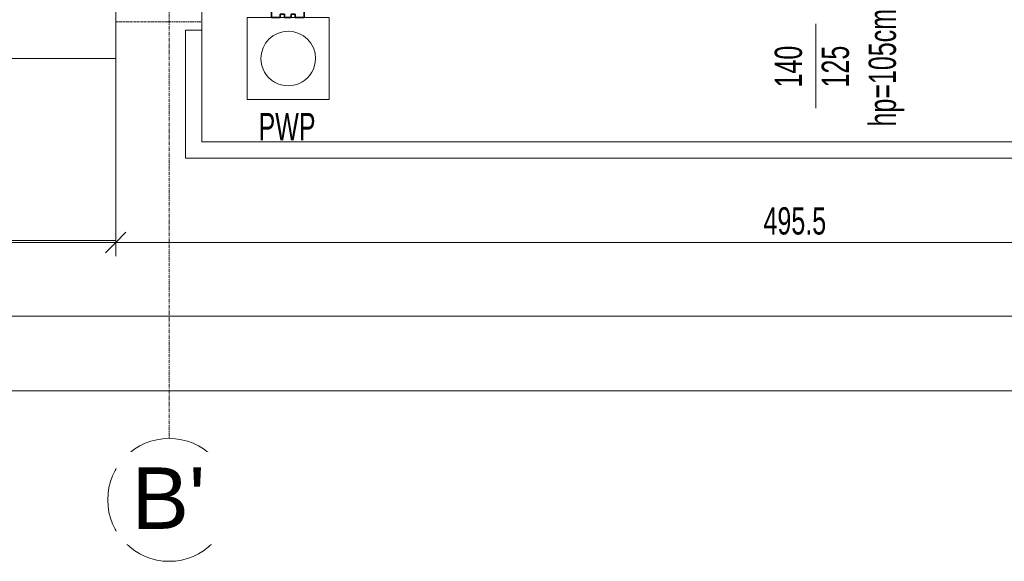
# Model space of a CAD drawing. Header units: centimetres. Extents: x 376 to 6517, y 1901 to 66534.
# Tile 68 of 115: x 2410 to 2770, y 65304 to 65502. Entities that reach past the tile are written whole.
import ezdxf

# ---------------------------------------------------------------- set-up
doc = ezdxf.new("R2010")
doc.units = ezdxf.units.CM
doc.linetypes.add('__FK_przerywana', pattern=[0.32004, 0.16002, -0.16002])
doc.linetypes.add('Linia siatki', pattern=[2.2225, 1.27, -0.3175, 0.3175, -0.3175])
for name, color, linetype, lineweight in [('A-ANNO-DIMS', 7, 'Continuous', 5), ('A-ANNO-DIMS-50', 7, 'Continuous', 5), ('A-DETL-MBND', 7, 'Continuous', 5), ('A-FLOR', 7, 'Continuous', 5), ('A-FLOR-LEVL', 7, 'Continuous', 5), ('A-GLAZ-IDEN', 7, 'Continuous', 5), ('A-WALL', 7, 'Continuous', 35), ('Ochrona przeciwpożarowa', 7, 'Continuous', 5), ('Oznaczenia ochrony przeciwpożarowej', 7, 'Continuous', 5), ('S-GRID', 7, 'Continuous', 5), ('S-GRID-IDEN', 7, 'Continuous', 5)]:
    doc.layers.add(name, color=color, linetype=linetype, lineweight=lineweight)
doc.styles.add('Arial Narrow_1', font='ARIALN.TTF', dxfattribs={"width": 0.8, "height": 10})
doc.styles.add('Arial_2', font='arial.ttf', dxfattribs={"height": 22.5})
doc.dimstyles.new('standard_wielkość_otworów', dxfattribs={"dimscale": 30.48, "dimtxt": 10.23431, "dimasz": 0.246063, "dimexe": 0.164042, "dimexo": 0.0625, "dimgap": 0, "dimtad": 1, "dimdec": 1, "dimrnd": 0.5, "dimdsep": 46, "dimtxsty": 'Arial Narrow_1', "dimblk1": 'OBLIQUE', "dimblk2": 'OBLIQUE', "dimsah": 1, "dimcen": 0.09, "dimazin": 0, "dimtfac": 1, "dimtdec": 4, "dimtix": 1, "dimtmove": 0, "dimatfit": 3, "dimfxl": 0.164042, "dimfxlon": 1, "dimtvp": 1, "dimtolj": 1, "dimtzin": 0, "dimarcsym": 2})

# ---------------------------------------------------------------- blocks, each defined once
blk = doc.blocks.new('PWP - Typ 1-8810169-__-00_00 Przyziemie PB')
at = {"layer": 'Ochrona przeciwpożarowa', "color": 1, "true_color": 0xff0000}
for p, q in [((-44.66, 23.4), (-44.66, 53.4)), ((-44.66, 53.4), (-14.66, 53.4)), ((-14.66, 53.4), (-14.66, 23.4)), ((-35.5, 23.4), (-44.66, 23.4)), ((-32.24, 23.4), (-30.72, 23.4)), ((-28.24, 23.4), (-26.74, 23.4)), ((-14.66, 23.4), (-23.5, 23.4))]:
    blk.add_line(p, q, dxfattribs=at)
at = {"layer": 'Ochrona przeciwpożarowa', "lineweight": 35}
for p, q in [((-32.24, 23.4), (-35.5, 23.4)), ((-35.5, 23.4), (-35.5, 18.4)), ((-32.24, 22.17), (-32.24, 23.4)), ((-30.72, 22.17), (-32.24, 22.17)), ((-28.24, 23.4), (-30.72, 23.4)), ((-30.72, 23.4), (-30.72, 22.17)), ((-28.24, 22.17), (-28.24, 23.4)), ((-26.74, 22.17), (-28.24, 22.17)), ((-23.5, 23.4), (-26.74, 23.4)), ((-26.74, 23.4), (-26.74, 22.17)), ((-23.5, 18.4), (-23.5, 23.4)), ((-35.5, 18.4), (-23.5, 18.4))]:
    blk.add_line(p, q, dxfattribs=at)
at = {"layer": 'Ochrona przeciwpożarowa', "color": 1, "true_color": 0xff0000}
for start, end in [(360, 180), (180, 0)]:
    blk.add_arc((-29.66, 38.4), 10, start, end, dxfattribs=at)
blk = doc.blocks.new('DIMBLOCK7-__-00_00 Przyziemie PB')
at = {"layer": 'A-ANNO-DIMS-50', "color": 250, "true_color": 0x303030}
for p, q in [((1836.05, 65393.66), (1836.05, 65398.66)), ((2920.95, 65393.66), (2920.95, 65398.66)), ((1836.05, 65393.66), (1839.8, 65397.41)), ((2920.95, 65393.66), (2924.7, 65397.41)), ((1836.05, 65393.66), (1832.3, 65389.91)), ((1836.05, 65393.66), (2920.95, 65393.66)), ((1836.05, 65393.66), (1836.05, 65388.66)), ((2920.95, 65393.66), (2917.2, 65389.91)), ((2920.95, 65393.66), (2920.95, 65388.66))]:
    blk.add_line(p, q, dxfattribs=at)
at = {"layer": 'A-ANNO-DIMS-50', "color": 0, "insert": (2369.07, 65406.58), "char_height": 10, "width": 22.613, "attachment_point": 1, "line_spacing_factor": 0.974696, "style": 'Arial Narrow_1'}
blk.add_mtext('1085', dxfattribs=at)
blk = doc.blocks.new('_Oblique')
at = {"color": 0, "linetype": 'ByBlock', "lineweight": -2}
blk.add_line((-0.5, -0.5), (0.5, 0.5), dxfattribs=at)
blk = doc.blocks.new('DIMBLOCK9-__-00_00 Przyziemie PB')
at = {"layer": 'A-ANNO-DIMS-50', "color": 250, "true_color": 0x303030}
for p, q in [((1816.5, 65366.41), (1816.5, 65371.41)), ((1816.5, 65366.41), (1820.25, 65370.16)), ((2940.5, 65366.41), (2940.5, 65371.41)), ((2940.5, 65366.41), (2944.25, 65370.16)), ((1816.5, 65366.41), (1812.75, 65362.66)), ((1816.5, 65366.41), (2940.5, 65366.41)), ((1816.5, 65366.41), (1816.5, 65361.41)), ((2940.5, 65366.41), (2936.75, 65362.66)), ((2940.5, 65366.41), (2940.5, 65361.41))]:
    blk.add_line(p, q, dxfattribs=at)
at = {"layer": 'A-ANNO-DIMS-50', "color": 0, "insert": (2369.07, 65379.33), "char_height": 10, "width": 22.613, "attachment_point": 1, "line_spacing_factor": 0.974696, "style": 'Arial Narrow_1'}
blk.add_mtext('1124', dxfattribs=at)
blk = doc.blocks.new('DIMBLOCK30-__-00_00 Przyziemie PB')
at = {"layer": 'A-ANNO-DIMS-50', "color": 250, "true_color": 0x303030}
for p, q in [((2199.15, 65420.67), (2199.15, 65425.67)), ((2199.15, 65420.67), (2202.9, 65424.42)), ((2444.85, 65420.67), (2444.85, 65425.67)), ((2444.85, 65420.67), (2448.6, 65424.42)), ((2199.15, 65420.67), (2195.4, 65416.92)), ((2199.15, 65420.67), (2444.85, 65420.67)), ((2199.15, 65420.67), (2199.15, 65415.67)), ((2444.85, 65420.67), (2441.1, 65416.92)), ((2444.85, 65420.67), (2444.85, 65415.67))]:
    blk.add_line(p, q, dxfattribs=at)
at = {"layer": 'A-ANNO-DIMS-50', "color": 0, "insert": (2311.36, 65433.6), "char_height": 10, "width": 25.537, "attachment_point": 1, "line_spacing_factor": 0.974696, "style": 'Arial Narrow_1'}
blk.add_mtext('245.5', dxfattribs=at)
blk = doc.blocks.new('DIMBLOCK31-__-00_00 Przyziemie PB')
at = {"layer": 'A-ANNO-DIMS-50', "color": 250, "true_color": 0x303030}
for p, q in [((2444.85, 65420.67), (2444.85, 65425.67)), ((2444.85, 65420.67), (2448.6, 65424.42)), ((2940.5, 65420.67), (2940.5, 65425.67)), ((2940.5, 65420.67), (2944.25, 65424.42)), ((2444.85, 65420.67), (2441.1, 65416.92)), ((2444.85, 65420.67), (2940.5, 65420.67)), ((2444.85, 65420.67), (2444.85, 65415.67)), ((2940.5, 65420.67), (2936.75, 65416.92)), ((2940.5, 65420.67), (2940.5, 65415.67))]:
    blk.add_line(p, q, dxfattribs=at)
at = {"layer": 'A-ANNO-DIMS-50', "color": 0, "insert": (2682.03, 65433.6), "char_height": 10, "width": 25.537, "attachment_point": 1, "line_spacing_factor": 0.974696, "style": 'Arial Narrow_1'}
blk.add_mtext('495.5', dxfattribs=at)
blk = doc.blocks.new('OOk oznaczenia okien __NL orneta - Oznaczenie okien standard flip-8779538-__-00_00 Przyziemie PB')
at = {"layer": 'A-GLAZ-IDEN'}
blk.add_line((0, 0.3095), (0, -0.3095), dxfattribs=at)
blk = doc.blocks.new('Siatka - M_Symbol siatki - okrąg mniejszy-7853319-__-00_00 Przyziemie PB')
at = {"layer": 'S-GRID-IDEN'}
blk.add_circle((0, 0), 0.45, dxfattribs=at)

msp = doc.modelspace()

# ---------------------------------------------------------------- linework, layer by layer
at = {"layer": 'A-DETL-MBND', "linetype": '__FK_przerywana'}
msp.add_line((2444.85, 65501.46), (2476.35, 65501.46), dxfattribs=at)
at = {"layer": 'A-FLOR'}
for p, q in [((2444.85, 65488.06), (2444.85, 65508.06)), ((2476.35, 65507.51), (2476.35, 65498.51)), ((2199.15, 65488.06), (2444.85, 65488.06))]:
    msp.add_line(p, q, dxfattribs=at)
at = {"layer": 'A-FLOR-LEVL'}
for p, q in [((2444.85, 65488.06), (2199.15, 65488.06)), ((2444.85, 65421.36), (2444.85, 65488.06)), ((2444.85, 65421.36), (2199.15, 65421.36))]:
    msp.add_line(p, q, dxfattribs=at)
at = {"layer": 'A-WALL', "lineweight": 5}
for p, q in [((2470.35, 65451.51), (2470.35, 65498.51)), ((2470.35, 65498.51), (2476.35, 65498.51)), ((2476.35, 65498.51), (2476.35, 65457.51)), ((2476.35, 65457.51), (2990.5, 65457.51)), ((2996.5, 65451.51), (2470.35, 65451.51))]:
    msp.add_line(p, q, dxfattribs=at)
at = {"layer": 'S-GRID', "color": 9, "linetype": 'Linia siatki', "true_color": 0xc0c0c0}
msp.add_line((2464.4, 65713.32), (2464.4, 65348.91), dxfattribs=at)

# ---------------------------------------------------------------- block references
at = {"layer": 'A-GLAZ-IDEN', "xscale": 49.99999999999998, "yscale": 49.99999999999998, "zscale": 49.99999999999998}
msp.add_blockref('OOk oznaczenia okien __NL orneta - Oznaczenie okien standard flip-8779538-__-00_00 Przyziemie PB', (2701.2, 65485.33), dxfattribs=at)
at = {"layer": 'Ochrona przeciwpożarowa', "color": 1, "true_color": 0xff0000, "rotation": 180}
msp.add_blockref('PWP - Typ 1-8810169-__-00_00 Przyziemie PB', (2478.35, 65526.46), dxfattribs=at)
at = {"layer": 'S-GRID-IDEN', "xscale": 49.99999999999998, "yscale": 49.99999999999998, "zscale": 49.99999999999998, "rotation": 180}
msp.add_blockref('Siatka - M_Symbol siatki - okrąg mniejszy-7853319-__-00_00 Przyziemie PB', (2464.4, 65326.41), dxfattribs=at)

# ---------------------------------------------------------------- texts
at = {"layer": 'A-GLAZ-IDEN', "char_height": 10, "attachment_point": 1, "rotation": 90, "style": 'Arial Narrow_1'}
for s, insert, width in [('hp=105cm', (2720.52, 65463.17), 53.8734), ('140', (2686.12, 65477.46), 19.2405), ('125', (2703.32, 65477.46), 19.2405)]:
    msp.add_mtext(s, dxfattribs=dict(at, insert=insert, width=width))
at = {"layer": 'Oznaczenia ochrony przeciwpożarowej', "color": 1, "true_color": 0xff0000, "insert": (2497.13, 65468.13), "char_height": 10, "width": 25.9747, "attachment_point": 1, "style": 'Arial Narrow_1'}
msp.add_mtext('PWP', dxfattribs=at)

# ---------------------------------------------------------------- dimensions: what is measured, and where the dimension line sits
at = {"layer": 'A-ANNO-DIMS', "color": 250, "true_color": 0x303030}
for base, p1, p2, override, picture, middle in [((2444.85, 65420.67), (2199.15, 65425.67), (2444.85, 65425.67), {"dimpost": '<>', "dimfxl": 245.7}, 'DIMBLOCK30-__-00_00 Przyziemie PB', (2322, 65425.78)), ((2940.4970254, 65420.67378606), (2444.8470254, 65425.67378606), (2940.4970254, 65425.67378606), {"dimpost": '<>', "dimfxl": 495.65}, 'DIMBLOCK31-__-00_00 Przyziemie PB', (2692.6720254, 65425.77951597)), ((2920.95, 65393.66), (1836.05, 65398.66), (2920.95, 65398.66), {"dimpost": '<>', "dimfxl": 1084.9}, 'DIMBLOCK7-__-00_00 Przyziemie PB', (2378.5, 65398.76)), ((2940.5, 65366.41), (1816.5, 65371.41), (2940.5, 65371.41), {"dimpost": '<>', "dimfxl": 1124}, 'DIMBLOCK9-__-00_00 Przyziemie PB', (2378.5, 65371.43))]:
    dim = msp.add_linear_dim(base=base, p1=p1, p2=p2, dimstyle='standard_wielkość_otworów', override=override, dxfattribs=at)
    dim.commit()
    dim.dimension.update_dxf_attribs({"geometry": picture, "text_midpoint": middle})

# ---------------------------------------------------------------- next in the draw order: texts
at = {"layer": 'S-GRID-IDEN', "insert": (2450.68, 65338.3), "char_height": 22.5, "width": 32.8692, "attachment_point": 1, "style": 'Arial_2', "bg_fill": 3, "box_fill_scale": 1.25, "bg_fill_color": 256, "bg_fill_true_color": 13158600, "bg_fill_transparency": 0}
msp.add_mtext("B'", dxfattribs=at)

doc.saveas('drawing.dxf')
